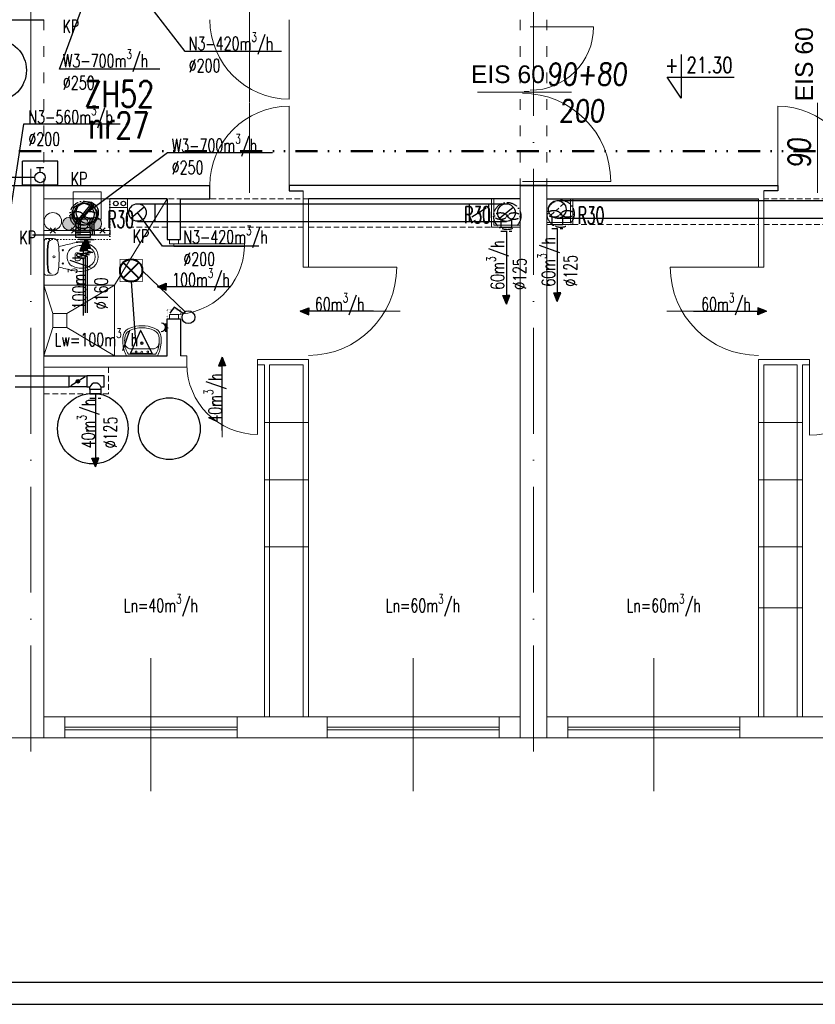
# Model space of a CAD drawing. Header units: millimetres. Extents: x -6513 to 30474, y -6915 to 65597.
# Tile 233 of 256: x 4080 to 4982, y 25134 to 26250. Entities that reach past the tile are written whole.
import ezdxf

# ---------------------------------------------------------------- set-up
doc = ezdxf.new("R2010")
doc.units = ezdxf.units.MM
for name, pattern in [('ACAD_ISO03W100', [30, 12, -18]), ('ACAD_ISO10W100', [18, 12, -3, 0, -3]), ('DASHED', [19.05, 12.7, -6.35]), ('DIVIDE2', [0.625, 0.25, -0.125, 0, -0.125, 0, -0.125]), ('DOT', [6.35, 0, -6.35])]:
    doc.linetypes.add(name, pattern=pattern)
doc.layers.get('0').update_dxf_attribs({"color": 8})
for name, color, linetype, lineweight in [('A-opis', 8, 'Continuous', 25), ('A_cienka', 8, 'Continuous', 5), ('A_linia przekroj', 8, 'Continuous', 25), ('A_opisy', 8, 'Continuous', 13), ('A_osie', 8, 'ACAD_ISO10W100', 5), ('A_przerywana', 8, 'ACAD_ISO03W100', 5), ('A_widok', 8, 'Continuous', 13), ('CH-KS-WEWN-PION', 8, 'Continuous', 20), ('CH-KS-WEWN-PION-NR', 8, 'Continuous', 25), ('CH-W-WEWN-INOX-PION', 8, 'Continuous', 20), ('CH-W-WEWN-INOX-PION-NR', 8, 'Continuous', 25), ('CH-W-WEWN-PPOŻ-PION-NR', 8, 'Continuous', 25), ('CH-W-WEWN-PPOŻ-PRZEWÓD', 8, 'DIVIDE2', 50), ('CH-W-WEWN-PPOŻ-WEWN-HP-NR', 8, 'Continuous', 25), ('CH-W-WEWN-PPOŻ-WEWN-HP-SZAFKA', 8, 'Continuous', 25), ('cieńkie', 8, 'Continuous', 9), ('DB-WM-nawiew-opis', 8, 'Continuous', 25), ('DB-WM-nawiew-opis-odnośnik', 8, 'Continuous', 30), ('DB-WM-wywiew-opis', 8, 'Continuous', 25), ('DB-WM-wywiew-opis-odnośnik', 8, 'Continuous', 30), ('DB_WM_nawiew', 8, 'Continuous', 30), ('DB_WM_wywiew', 8, 'Continuous', 30), ('DB_WM_ścianka nowa', 8, 'Continuous', 25), ('E_gniazda wtykowe', 1, 'Continuous', 30), ('E_oświetlenie', 1, 'Continuous', 30), ('E_technologia', 1, 'ACAD_ISO10W100', 30), ('noew ściany archwig', 8, 'Continuous', 9), ('R-TABELKA', 8, 'Continuous', 25), ('snitarne archwig nowe', 8, 'Continuous', 9), ('Stolarka ARCHWIG', 8, 'Continuous', 5), ('widokowe ARCHWIG', 8, 'Continuous', 5), ('wyburzenia', 8, 'DOT', 20), ('Ściany ARCHWIG', 8, 'Continuous', 30)]:
    doc.layers.add(name, color=color, linetype=linetype, lineweight=lineweight)
doc.layers.add('DB_WM_nawiew-opis', color=8, linetype='Continuous')
doc.styles.add('ROMA', font='romans.shx', dxfattribs={"width": 0.75})
doc.styles.add('ROMANSS', font='romans.shx', dxfattribs={"width": 0.8, "oblique": 5})
doc.styles.add('SIMPLEX7', font='SIMPLEX.SHX', dxfattribs={"width": 0.75, "oblique": 10})
doc.styles.add('SIMPLEXD', font='SIMPLEX.SHX', dxfattribs={"width": 0.6})
doc.styles.get("Standard").update_dxf_attribs({"font": 'txt.shx', "width": 0.9})
doc.styles.add('tabelka', font='ARIAL.TTF')

# ---------------------------------------------------------------- blocks, each defined once
blk = doc.blocks.new('drzwi schem')
at = {"color": 252, "ltscale": 10}
blk.add_line((0.5, -0.093), (0.5, 1.04), dxfattribs=at)
at = {"color": 252}
blk.add_line((0, 0), (0, 1), dxfattribs=at)
blk.add_arc((0, 0), 1, 0, 90, dxfattribs=at)
blk = doc.blocks.new('klop oli 2')
at = {"layer": 'snitarne archwig nowe', "color": 252}
for p, q in [((0, 17.2), (0, 0)), ((3.8, 20.9), (10.5, 20.9)), ((0, -17.2), (0, 0)), ((3.8, 0), (3.8, 1)), ((3.8, 0), (3.8, -1)), ((38.9, 4.5), (37, 4.5)), ((38.9, -4.5), (37, -4.5)), ((3.8, -20.9), (10.5, -20.9))]:
    blk.add_line(p, q, dxfattribs=at)
for centre, radius in [((11.5, 0), 1.27), ((11.5, 0), 1.27), ((21.6, 7.5), 0.706), ((21.6, -7.5), 0.706)]:
    blk.add_circle(centre, radius, dxfattribs=at)
for centre, radius, start, end in [((3.8, 17.2), 3.76, 90, 180), ((144.9, 0), 141.2, 173.7281, 180), ((144.9, 0), 140.5, 173.6694, 180), ((8.4, 15), 3.76, 90, 173.7281), ((9, 15.1), 3.76, 100.2428, 173.7859), ((10.5, 14.9), 6.02, 6.7931, 90), ((-114.7, 0), 132.1, 0, 6.7931), ((80, -215.2), 235.3, 101.5744, 105.544), ((43.1, -10.6), 23.5, 101.6195, 117.4027), ((44.8, -39.8), 56.5, 94.3794, 102.2907), ((42.4, -7.4), 20.3, 60.8839, 101.6195), ((41.4, -8), 24.5, 51.2869, 92.3028), ((144.9, 0), 141.2, 180, 186.2719), ((144.9, 0), 140.5, 180, 186.3306), ((-114.7, 0), 132.1, 353.2069, 0), ((43.3, 0), 16.9, 173.7581, 180), ((43.3, 0), 16.9, 180, 186.2419), ((37.3, 0.7), 10.9, 117.4027, 173.7581), ((63.6, 0), 28.2, 173.3508, 180), ((63.6, 0), 28.2, 180, 186.6492), ((37, 3.1), 1.41, 90, 173.3508), ((38.9, 1.7), 2.82, 36.8699, 90), ((36.6, 0), 5.65, 0, 36.8699), ((36.6, 0), 5.65, 323.1301, 0), ((46.6, 0), 11.8, 0, 60.8839), ((46.6, 0), 11.8, 299.1161, 0), ((46.6, 0), 15.1, 0, 47.5638), ((46.6, 0), 15.1, 312.4362, 0), ((37.3, -0.7), 10.9, 186.2419, 242.5973), ((43.1, 10.6), 23.5, 242.5973, 258.3805), ((37, -3.1), 1.41, 186.6492, 270), ((42.4, 7.4), 20.3, 258.3805, 299.1161), ((38.9, -1.7), 2.82, 270, 323.1301), ((41.4, 8), 24.5, 267.6972, 308.7131), ((3.8, -17.2), 3.76, 180, 270), ((8.4, -15), 3.76, 186.2719, 270), ((9, -15.1), 3.76, 186.2141, 259.7572), ((10.5, -14.9), 6.02, 270, 353.2069), ((80, 215.2), 235.3, 254.456, 258.4256), ((44.8, 39.8), 56.5, 257.7093, 265.6206)]:
    blk.add_arc(centre, radius, start, end, dxfattribs=at)
blk = doc.blocks.new('umywalka oli2')
at = {"layer": 'snitarne archwig nowe', "color": 252}
for p, q in [((0, 17.6), (0, 0)), ((2, 15.4), (2, 0)), ((20.9, 21.6), (13.7, 21.6)), ((0, 0), (0, -17.6)), ((2, 0), (2, -15.4)), ((7.9, 0), (7.9, 10.8)), ((7.9, -10.8), (7.9, 0)), ((13.7, -21.6), (20.9, -21.6))]:
    blk.add_line(p, q, dxfattribs=at)
for centre, radius in [((4.1, 0), 1.11), ((4.5, 6.6), 0.994), ((14.5, 0), 1.48), ((14.5, 0), 0.946), ((4.5, -6.6), 0.994)]:
    blk.add_circle(centre, radius, dxfattribs=at)
for centre, radius, start, end in [((15.6, -9.9), 31.5, 93.3155, 119.5931), ((14.2, -1.1), 20.5, 88.5847, 126.5008), ((15.3, 12), 7.48, 91.7023, 188.8292), ((17.3, -1.9), 21.5, 82.9063, 97.0937), ((20.4, 10.2), 9.2, 23.1986, 92.7468), ((20.2, 9.5), 12.2, 20.9395, 86.4287), ((-1.2, 0), 33.1, 360, 24.6987), ((-3.2, 0), 37.4, 360, 21.6896), ((-1.2, 0), 33.1, 335.3013, 0), ((-3.2, 0), 37.4, 338.3104, 0), ((15.3, -12), 7.48, 171.1708, 268.2977), ((15.6, 9.9), 31.5, 240.4069, 266.6845), ((14.2, 1.1), 20.5, 233.4992, 271.4153), ((17.3, 1.9), 21.5, 262.9063, 277.0937), ((20.4, -10.2), 9.2, 267.2532, 336.8014), ((20.2, -9.5), 12.2, 273.5713, 339.0605)]:
    blk.add_arc(centre, radius, start, end, dxfattribs=at)
blk = doc.blocks.new('A$C2355049C')
at = {"layer": 'DB-WM-nawiew-opis-odnośnik'}
h = blk.add_hatch(color=256, dxfattribs=at)
h.paths.add_polyline_path([(0, -9.8), (3.9, -9.8), (0, 0)])
h.paths.add_polyline_path([(0, 0), (-3.9, -9.8), (0, -9.8)])
at = {"layer": 'DB-WM-nawiew-opis-odnośnik', "flags": 128}
for points in [[(0, 0), (-3.9, -9.8), (0, -9.8)], [(0, -82.9), (0, 0)], [(0, 0), (3.9, -9.8), (0, -9.8)]]:
    blk.add_lwpolyline(points, dxfattribs=at)
blk = doc.blocks.new('A$C620C4C60')
at = {"layer": 'DB-WM-wywiew-opis-odnośnik'}
h = blk.add_hatch(color=256, dxfattribs=at)
h.paths.add_polyline_path([(0, 0), (9.8, 3.9), (9.8, 0)])
h.paths.add_polyline_path([(9.8, 0), (9.8, -3.9), (0, 0)])
at = {"layer": 'DB-WM-wywiew-opis-odnośnik', "flags": 128}
for points in [[(0, 0), (9.8, 3.9), (9.8, 0)], [(0, 0), (12.1, 0)], [(0, 0), (9.8, -3.9), (9.8, 0)], [(12.1, 0), (14.4, -6.5), (16.6, 6.4), (18.9, 0)], [(18.9, 0), (82.9, 0)]]:
    blk.add_lwpolyline(points, dxfattribs=at)
blk = doc.blocks.new('raster')
at = {"layer": 'E_oświetlenie', "lineweight": 40}
for p, q in [((-21.2, 21.2), (21.2, -21.2)), ((21.2, 21.2), (-21.2, -21.2))]:
    blk.add_line(p, q, dxfattribs=at)
at = {"layer": 'E_oświetlenie', "const_width": 2}
blk.add_lwpolyline([(-30, -30), (30, -30), (30, 30), (-30, 30)], close=True, dxfattribs=at)
at = {"layer": 'E_oświetlenie', "lineweight": 40}
blk.add_circle((0, 0), 30, dxfattribs=at)
blk = doc.blocks.new('gw1')
at = {"layer": 'E_gniazda wtykowe'}
for p, q in [((99083.8, 55839.3), (99080.1, 55839.3)), ((99083.8, 55833.1), (99083.8, 55845.4))]:
    blk.add_line(p, q, dxfattribs=at)
blk.add_arc((99089.8, 55839), 6.04, 87.7958, 267.7958, dxfattribs=at)

msp = doc.modelspace()

# ---------------------------------------------------------------- hatches: boundary and pattern name
at = {"layer": 'CH-W-WEWN-INOX-PION'}
h = msp.add_hatch(color=256, dxfattribs=at)
h.paths.add_polyline_path([(4136.038, 26011.576, -0.41806339), (4128.767, 26018.752, -0.41806339), (4136.038, 26025.927)])
h.paths.add_polyline_path([(4136.038, 26025.927, -0.41037418), (4143.12, 26018.752, -0.41037418), (4136.038, 26011.576)])
h = msp.add_hatch(color=256, dxfattribs=at)
h.paths.add_polyline_path([(4151.038, 26011.576, -0.41806339), (4143.767, 26018.752, -0.41806339), (4151.038, 26025.927)])
h.paths.add_polyline_path([(4151.038, 26025.927, -0.41037418), (4158.12, 26018.752, -0.41037418), (4151.038, 26011.576)])
h = msp.add_hatch(color=256, dxfattribs=at)
h.paths.add_polyline_path([(4166.038, 26011.576, -0.41806339), (4158.767, 26018.752, -0.41806339), (4166.038, 26025.927)])
h.paths.add_polyline_path([(4166.038, 26025.927, -0.41037418), (4173.12, 26018.752, -0.41037418), (4166.038, 26011.576)])
at = {"layer": 'DB_WM_nawiew'}
h = msp.add_hatch(color=256, dxfattribs=at)
edge = h.paths.add_edge_path()
edge.add_arc((4600.699, 26031.315), 2, 0, 360)
h = msp.add_hatch(color=256, dxfattribs=at)
edge = h.paths.add_edge_path()
edge.add_arc((4146.159, 25840.103), 2, 0, 360)

# ---------------------------------------------------------------- linework, layer by layer
at = {"layer": 'A-opis', "color": 9, "ltscale": 0.1}
for p, q in [((4829.93, 26210.484), (4829.93, 26161.255)), ((4829.93, 26161.255), (4814.098, 26184.835)), ((4814.098, 26184.835), (4889.997, 26184.835))]:
    msp.add_line(p, q, dxfattribs=at)
at = {"layer": 'A_cienka', "ltscale": 10}
for p, q in [((4657.748, 26168.803), (4651.842, 26168.803)), ((4229.054, 25375.663), (4229.054, 25526.46)), ((4526.054, 25375.663), (4526.054, 25526.46)), ((4799.054, 25375.663), (4799.054, 25526.46))]:
    msp.add_line(p, q, dxfattribs=at)
at = {"layer": 'A_cienka'}
for p, q in [((4407.554, 25793.357), (4357.554, 25793.357)), ((4917.554, 25793.357), (4967.554, 25793.357)), ((4407.554, 25728.548), (4357.554, 25728.548)), ((4917.554, 25728.548), (4967.554, 25728.548)), ((4407.554, 25652.467), (4357.554, 25652.467)), ((4917.554, 25652.467), (4967.554, 25652.467)), ((4917.554, 25583.43), (4967.554, 25583.43)), ((4107.554, 25460.062), (4647.554, 25460.062)), ((4677.554, 25460.062), (5217.554, 25460.062)), ((4326.554, 25448.062), (4131.554, 25448.062)), ((4326.554, 25445.062), (4131.554, 25445.062)), ((4428.554, 25448.062), (4623.554, 25448.062)), ((4428.554, 25445.062), (4623.554, 25445.062)), ((4896.554, 25448.062), (4701.554, 25448.062)), ((4896.554, 25445.062), (4701.554, 25445.062)), ((-2776.446, 25436.062), (7544.554, 25436.062))]:
    msp.add_line(p, q, dxfattribs=at)
at = {"layer": 'A_linia przekroj'}
for p, q in [((3889.339, 26250.062), (4107.554, 26250.062)), ((3889.339, 26062.062), (4295.768, 26062.062)), ((4295.768, 26047.062), (4295.768, 26062.062)), ((4677.554, 26062.062), (4385.768, 26062.062)), ((4385.768, 26062.062), (4385.768, 26056.062)), ((4647.554, 26062.062), (4939.339, 26062.062)), ((4939.339, 26062.062), (4939.339, 26056.062)), ((4262.554, 26047.062), (4295.768, 26047.062)), ((4385.768, 26056.062), (4401.554, 26056.062)), ((4647.554, 26047.062), (4407.554, 26047.062)), ((4677.554, 26047.062), (4917.554, 26047.062)), ((4939.339, 26056.062), (4923.554, 26056.062))]:
    msp.add_line(p, q, dxfattribs=at)
at = {"layer": 'A_osie', "ltscale": 10}
for p, q in [((4092.744, 25420.619), (4092.744, 27172.678)), ((4662.744, 25420.619), (4662.744, 27172.678)), ((4662.744, 25420.619), (4662.744, 27172.678)), ((4662.744, 25420.619), (4662.744, 27172.678))]:
    msp.add_line(p, q, dxfattribs=at)
at = {"layer": 'A_przerywana'}
for p, q in [((4107.554, 26250.062), (4107.554, 26062.062)), ((4647.554, 26250.062), (4647.554, 26062.062)), ((4647.554, 26250.062), (4647.554, 26062.062)), ((4677.554, 26250.062), (4677.554, 26062.062)), ((4677.554, 26250.062), (4677.554, 26062.062))]:
    msp.add_line(p, q, dxfattribs=at)
at = {"layer": 'A_przerywana', "linetype": 'DASHED', "ltscale": 0.5}
for p, q in [((4220.39, 26047.062), (4615.054, 26047.062)), ((5062.554, 26047.062), (4923.554, 26047.062)), ((4247.554, 26014.984), (4202.554, 26014.921)), ((4707.054, 26018.062), (4917.554, 26018.062)), ((4923.554, 26018.062), (5062.554, 26018.062)), ((4180.859, 25856.062), (4180.859, 25826.103)), ((4180.859, 25826.103), (4107.554, 25826.103))]:
    msp.add_line(p, q, dxfattribs=at)
at = {"layer": 'A_przerywana', "linetype": 'ByBlock'}
for p, q in [((4615.054, 26015.062), (4615.054, 26047.062)), ((4617.554, 26017.062), (4617.554, 26047.062)), ((4704.554, 26020.062), (4704.554, 26047.271)), ((4707.054, 26018.062), (4707.054, 26047.271)), ((4647.554, 26014.921), (4615.054, 26014.921)), ((4647.554, 26017.062), (4617.554, 26017.062)), ((4677.554, 26020.062), (4704.554, 26020.062)), ((4677.554, 26018.062), (4707.054, 26018.062))]:
    msp.add_line(p, q, dxfattribs=at)
at = {"layer": 'A_przerywana', "linetype": 'DASHED', "ltscale": 0.5}
for points in [[(4202.554, 26037.062), (4202.554, 26014.921)], [(4262.554, 26014.987), (4401.554, 26015.016)], [(4407.554, 26015.018), (4615.054, 26015.062)]]:
    msp.add_lwpolyline(points, dxfattribs=at)
at = {"layer": 'A_widok', "ltscale": 5}
for p, q in [((4658.633, 26242.028), (4730.633, 26242.028)), ((4599.108, 26167.792), (4705.809, 26167.792)), ((4107.554, 25436.062), (4107.554, 26062.062)), ((4647.554, 25436.062), (4647.554, 26062.062)), ((4650.154, 26066.663), (4750.154, 26066.663)), ((4677.554, 25436.062), (4677.554, 26062.062)), ((4401.554, 26056.062), (4401.554, 25969.646)), ((4407.554, 26047.062), (4407.554, 25969.646)), ((4917.554, 26047.062), (4917.554, 25969.646)), ((4923.554, 26056.062), (4923.554, 25969.646)), ((4401.554, 25969.646), (4407.554, 25969.646)), ((4917.554, 25969.646), (4923.554, 25969.646)), ((4269.647, 25869.062), (4262.554, 25869.062)), ((4269.647, 25869.062), (4269.647, 25856.062)), ((4407.554, 25865.062), (4349.647, 25865.062)), ((4349.647, 25865.062), (4349.647, 25859.062)), ((4357.554, 25859.062), (4349.647, 25859.062)), ((4357.554, 25460.062), (4357.554, 25859.062)), ((4363.554, 25460.062), (4363.554, 25859.062)), ((4401.554, 25859.062), (4363.554, 25859.062)), ((4401.554, 25460.062), (4401.554, 25859.062)), ((4407.554, 25460.062), (4407.554, 25865.062)), ((4917.554, 25460.062), (4917.554, 25865.062)), ((4917.554, 25865.062), (4975.46, 25865.062)), ((4923.554, 25460.062), (4923.554, 25859.062)), ((4923.554, 25859.062), (4961.554, 25859.062)), ((4961.554, 25460.062), (4961.554, 25859.062)), ((4967.554, 25460.062), (4967.554, 25859.062)), ((4967.554, 25859.062), (4975.46, 25859.062)), ((4975.46, 25859.062), (4975.46, 25865.062)), ((4269.647, 25856.062), (4107.554, 25856.062)), ((4107.554, 25436.062), (4077.554, 25436.062)), ((4647.554, 25436.062), (4677.554, 25436.062))]:
    msp.add_line(p, q, dxfattribs=at)
for points in [[(4107.554, 25460.062), (4131.554, 25460.062), (4131.554, 25436.062), (4107.554, 25436.062)], [(4326.554, 25436.062), (4428.554, 25436.062), (4428.554, 25460.062), (4326.554, 25460.062)], [(4647.554, 25460.062), (4623.554, 25460.062), (4623.554, 25436.062), (4647.554, 25436.062)], [(4677.554, 25460.062), (4701.554, 25460.062), (4701.554, 25436.062), (4677.554, 25436.062)], [(4896.554, 25436.062), (4998.554, 25436.062), (4998.554, 25460.062), (4896.554, 25460.062)]]:
    msp.add_lwpolyline(points, close=True, dxfattribs=at)
for centre, radius, start, end in [((4658.633, 26242.028), 72, 270, 0), ((4650.154, 26066.663), 100, 0, 90)]:
    msp.add_arc(centre, radius, start, end, dxfattribs=at)
at = {"layer": 'CH-KS-WEWN-PION', "extrusion": (-1.29885e-05, -7.54363e-06, 1)}
msp.add_circle((4117.8, 26021.512, -0.25), 9.967, dxfattribs=at)
at = {"layer": 'CH-KS-WEWN-PION-NR', "extrusion": (-1.29885e-05, -7.54363e-06, 1)}
msp.add_circle((4163.143, 25786.562, -0.249), 40, dxfattribs=at)
at = {"layer": 'CH-W-WEWN-INOX-PION'}
for centre in [(4135.944, 26018.752), (4150.944, 26018.752), (4165.944, 26018.752)]:
    msp.add_circle(centre, 7.176, dxfattribs=at)
at = {"layer": 'CH-W-WEWN-INOX-PION-NR', "ltscale": 10, "extrusion": (-1.29885e-05, -7.54363e-06, 1)}
msp.add_circle((4249.842, 25786.562, -0.25), 35, dxfattribs=at)
at = {"layer": 'CH-W-WEWN-PPOŻ-PION-NR', "ltscale": 10, "extrusion": (-1.29885e-05, -7.54363e-06, 1)}
msp.add_circle((4052.86, 26192.793, -0.25), 35, dxfattribs=at)
at = {"layer": 'CH-W-WEWN-PPOŻ-PRZEWÓD', "ltscale": 100}
msp.add_line((-1626.274, 26100.933), (5850.073, 26100.933, 0), dxfattribs=at)
at = {"layer": 'CH-W-WEWN-PPOŻ-WEWN-HP-SZAFKA', "ltscale": 10}
for p, q in [((4083.318, 26062.584, 0), (4083.318, 26089.584, 0)), ((4123.318, 26089.584, 0), (4083.318, 26089.584, 0)), ((4099.378, 26082.546, 0), (4107.617, 26082.546, 0)), ((4103.318, 26077.181, 0), (4103.318, 26082.546, 0)), ((4123.318, 26062.584, 0), (4123.318, 26089.584, 0)), ((4097.396, 26071.259, 0), (4068.786, 26071.259, 0)), ((4123.318, 26062.584, 0), (4083.318, 26062.584, 0))]:
    msp.add_line(p, q, dxfattribs=at)
msp.add_circle((4103.318, 26071.259, 0), 5.923, dxfattribs=at)
at = {"layer": 'cieńkie'}
for p, q in [((4140.777, 26055.062), (4172.777, 26055.062)), ((4140.777, 26024.062), (4140.777, 26055.062)), ((4143.277, 26055.062), (4170.277, 26055.062)), ((4172.777, 26055.062), (4172.777, 26024.062)), ((4172.777, 26024.062), (4172.777, 26038.062)), ((4140.777, 26024.062), (4154.777, 26024.062)), ((4172.777, 26024.062), (4140.777, 26024.062)), ((4149.777, 26024.062), (4163.777, 26024.062))]:
    msp.add_line(p, q, dxfattribs=at)
at = {"layer": 'DB-WM-nawiew-opis'}
for points in [[(4377.15, 26213.855), (4267.718, 26213.855), (4216.263, 26280.875)], [(4194.285, 26131.753), (4084.466, 26131.756), (4061.368, 25980.643)], [(4351.378, 25993.54), (4241.946, 25993.54), (4213.828, 26031.484)]]:
    msp.add_lwpolyline(points, dxfattribs=at)
at = {"layer": 'DB-WM-wywiew-opis'}
for points in [[(4239.005, 26194.125), (4125.261, 26194.125), (4156.932, 26280.432)], [(4366.819, 26099.309), (4247.914, 26099.309), (4156.932, 26031.434)]]:
    msp.add_lwpolyline(points, dxfattribs=at)
at = {"layer": 'DB_WM_nawiew'}
for points in [[(4206.217, 26024.997), (4221.438, 26037.971)], [(4213.828, 26041.421), (4631.867, 26041.421)], [(4233.828, 26021.421), (4233.828, 26041.421)], [(4589.867, 26041.417), (4589.867, 26021.416)], [(4608.927, 26036.458), (4592.806, 26026.383)], [(4611.867, 26021.419), (4611.867, 26041.419)], [(4624.054, 26025.178), (4639.679, 26037.663)], [(4689.554, 26045.062), (5068.554, 26045.062)], [(4625.617, 26023.614), (4625.617, 26014.921), (4638.117, 26014.921), (4638.117, 26023.614)], [(4683.304, 26027.255), (4683.304, 26018.055), (4695.804, 26018.055), (4695.804, 26027.255)], [(4689.554, 26025.062), (5068.554, 26025.062)], [(4213.828, 26021.421), (4631.867, 26021.421)], [(4074.948, 25846.353), (4136.159, 25846.353)], [(4156.159, 25833.853), (4136.159, 25833.853), (4136.159, 25846.353), (4156.159, 25846.353)], [(4154.388, 25845.246), (4138.267, 25835.17)], [(4175.859, 25846.353), (4156.159, 25846.353), (4156.159, 25833.853), (4159.759, 25833.853)], [(4172.259, 25833.853), (4175.859, 25833.853), (4175.859, 25846.353)], [(4074.948, 25833.853), (4136.159, 25833.853)], [(4172.259, 25833.853), (4172.259, 25831.103), (4159.759, 25831.103), (4159.759, 25833.853)], [(4159.759, 25831.103), (4159.759, 25826.103)], [(4159.759, 25826.103), (4172.259, 25826.103)], [(4172.259, 25831.103), (4172.259, 25826.103)]]:
    msp.add_lwpolyline(points, dxfattribs=at)
at = {"layer": 'DB_WM_nawiew', "linetype": 'ACAD_ISO03W100'}
for points in [[(4687.856, 26033.568), (4691.162, 26036.497)], [(4693.165, 26038.271), (4697.034, 26041.698)], [(4682.063, 26028.437), (4686.127, 26032.036)]]:
    msp.add_lwpolyline(points, dxfattribs=at)
at = {"layer": 'DB_WM_nawiew', "linetype": 'DASHED', "ltscale": 0.5}
for points in [[(4683.305, 26013.584), (4695.805, 26013.584)], [(4625.618, 26010.449), (4638.118, 26010.449)], [(4172.259, 25826.103), (4159.759, 25826.103)], [(4159.759, 25821.103), (4172.259, 25821.103)]]:
    msp.add_lwpolyline(points, dxfattribs=at)
at = {"layer": 'DB_WM_nawiew'}
for centre, radius in [((4213.828, 26031.484), 9.937), ((4146.159, 25840.103), 2)]:
    msp.add_circle(centre, radius, dxfattribs=at)
at = {"layer": 'DB_WM_nawiew', "color": 1}
for centre in [(4631.867, 26031.421), (4689.554, 26035.062)]:
    msp.add_circle(centre, 10, dxfattribs=at)
at = {"layer": 'DB_WM_nawiew'}
msp.add_arc((4166.009, 25831.623), 6.636, 19.636833, 160.363167, dxfattribs=at)
at = {"layer": 'DB_WM_wywiew'}
for points in [[(4143.756, 26019.663), (4159.622, 26038.978)], [(4146.608, 26019.981), (4162.475, 26039.296)], [(4148.999, 26021.776), (4164.866, 26041.092)], [(4144.033, 26019.885), (4144.033, 26009.085), (4160.033, 26009.085), (4160.033, 26019.885)], [(4146.541, 26020.034), (4146.541, 26011.409), (4162.541, 26011.409), (4162.541, 26020.034)], [(4148.777, 26021.862), (4148.777, 26011.062), (4164.777, 26011.062), (4164.777, 26021.862)], [(4160.033, 26009.085), (4160.033, 26003.081), (4144.033, 26003.081), (4144.033, 26009.085)], [(4162.541, 26011.409), (4162.541, 26006.065), (4146.541, 26006.065), (4146.541, 26011.409)], [(4164.777, 26011.062), (4164.777, 26005.718), (4148.777, 26005.718), (4148.777, 26011.062)], [(4160.317, 25997.848), (4144.317, 25997.848)], [(4162.541, 26000.876), (4146.541, 26000.876)], [(4164.777, 26000.718), (4148.777, 26000.718)]]:
    msp.add_lwpolyline(points, dxfattribs=at)
at = {"layer": 'DB_WM_wywiew', "color": 1}
for centre in [(4152.033, 26029.479), (4154.541, 26029.639), (4156.777, 26031.562)]:
    msp.add_circle(centre, 12.5, dxfattribs=at)
at = {"layer": 'DB_WM_ścianka nowa'}
for points in [[(4114.662, 26008.267), (4120.652, 26014.169)], [(4114.662, 26014.169), (4120.652, 26008.267)], [(4139.133, 26008.134), (4145.122, 26014.036)], [(4139.133, 26014.036), (4145.122, 26008.134)], [(4170.952, 26014.079), (4176.942, 26008.177)], [(4170.952, 26008.177), (4176.942, 26014.079)], [(4182.554, 26005.718), (4094.777, 26005.718)], [(4182.554, 26011.218), (4182.554, 26005.718)]]:
    msp.add_lwpolyline(points, dxfattribs=at)
at = {"layer": 'E_oświetlenie'}
for p, q in [((4219.14, 25965.861), (4267.608, 25918.979)), ((4206.54, 25953.261), (4211.408, 25884.986)), ((4255.265, 25924.144), (4250.564, 25917.367)), ((4265.557, 25917.003), (4255.265, 25924.144)), ((4217.03, 25897.835), (4205.787, 25872.137)), ((4217.03, 25897.835), (4230.57, 25871.782)), ((4205.787, 25872.137), (4230.57, 25871.782))]:
    msp.add_line(p, q, dxfattribs=at)
at = {"layer": 'E_oświetlenie', "const_width": 1.05}
msp.add_lwpolyline([(4230.57, 25871.782), (4217.03, 25897.835), (4205.787, 25872.137)], close=True, dxfattribs=at)
at = {"layer": 'E_oświetlenie'}
msp.add_circle((4271.516, 25912.87), 7.252, dxfattribs=at)
at = {"layer": 'E_technologia'}
for p, q in [((4151.452, 26030.187), (4153.856, 26027.407)), ((4153.856, 26030.187), (4151.452, 26027.407)), ((4631.632, 26028.889), (4634.036, 26026.11)), ((4634.036, 26028.889), (4631.632, 26026.11)), ((4692.154, 26031.436), (4694.558, 26028.657)), ((4694.558, 26031.436), (4692.154, 26028.657))]:
    msp.add_line(p, q, dxfattribs=at)
for centre in [(4152.654, 26028.797), (4632.834, 26027.499), (4693.356, 26030.046)]:
    msp.add_circle(centre, 15.427, dxfattribs=at)
for centre, start_param, end_param in [((4145.027, 26028.797), 3.54986568, 9.01650493), ((4160.281, 26028.797), 0.40827303, 5.87491228), ((4625.207, 26027.499), 3.54986568, 9.01650493), ((4640.461, 26027.499), 0.40827303, 5.87491228), ((4685.729, 26030.046), 3.54986568, 9.01650493), ((4700.983, 26030.046), 0.40827303, 5.87491228)]:
    msp.add_ellipse(centre, major_axis=(-7, 0), ratio=0.5, start_param=start_param, end_param=end_param, dxfattribs=at)
at = {"layer": 'noew ściany archwig'}
for p, q in [((4182.554, 26047.062), (4182.554, 26011.218)), ((4182.554, 26011.218), (4107.554, 26011.218))]:
    msp.add_line(p, q, dxfattribs=at)
at = {"layer": 'R-TABELKA'}
for p, q in [((-3011.084, 25159.133), (8302.828, 25159.133)), ((-3136.084, 25134.133), (8327.828, 25134.133))]:
    msp.add_line(p, q, dxfattribs=at)
at = {"layer": 'snitarne archwig nowe'}
for points in [[(4187.71, 25949.218), (4247.554, 26047.062)], [(4107.554, 25949.218), (4187.71, 25949.218), (4187.71, 25869.062)], [(4117.71, 25917.218), (4107.71, 25949.218)], [(4133.71, 25917.218), (4187.71, 25949.218)], [(4117.71, 25901.218), (4107.71, 25869.218)], [(4133.71, 25901.218), (4187.71, 25869.218)]]:
    msp.add_lwpolyline(points, dxfattribs=at)
msp.add_lwpolyline([(4117.71, 25901.218), (4133.71, 25901.218), (4133.71, 25917.218), (4117.71, 25917.218)], close=True, dxfattribs=at)
at = {"layer": 'Stolarka ARCHWIG'}
for p, q in [((4255.054, 25993.062), (4255.054, 25996.062)), ((4255.054, 25993.062), (4255.054, 25996.062)), ((4255.054, 25996.062), (4335.054, 25996.062)), ((4335.054, 25993.062), (4255.054, 25993.062)), ((4335.054, 25996.062), (4335.054, 25993.062))]:
    msp.add_line(p, q, dxfattribs=at)
for points in [[(4255.054, 26001.062), (4250.054, 26001.062), (4250.054, 25996.062), (4260.054, 25996.062), (4260.054, 26001.062), (4252.554, 26001.062)], [(4255.054, 26001.062), (4250.054, 26001.062), (4250.054, 25996.062), (4260.054, 25996.062), (4260.054, 26001.062), (4252.554, 26001.062)], [(4255.054, 25916.062), (4250.054, 25916.062), (4250.054, 25911.062), (4260.054, 25911.062), (4260.054, 25916.062), (4252.554, 25916.062)]]:
    msp.add_lwpolyline(points, dxfattribs=at)
msp.add_arc((4255.708, 25995.441), 79.382, 269.527921, 358.282698, dxfattribs=at)
at = {"layer": 'widokowe ARCHWIG'}
for p, q in [((4202.554, 26047.062), (4107.554, 26047.062)), ((4182.554, 26047.062), (4182.554, 26037.062)), ((4202.554, 26037.062), (4202.554, 26047.062)), ((4182.554, 26037.062), (4202.554, 26037.062))]:
    msp.add_line(p, q, dxfattribs=at)
at = {"layer": 'wyburzenia', "ltscale": 0.5}
for p, q in [((4182.554, 26047.062), (4182.554, 26001.062)), ((4182.554, 26001.062), (4107.554, 26001.062))]:
    msp.add_line(p, q, dxfattribs=at)
at = {"layer": 'wyburzenia', "ltscale": 0.2}
msp.add_lwpolyline([(4247.554, 25921.062), (4262.554, 25921.062), (4262.554, 25911.062), (4247.554, 25911.062)], close=True, dxfattribs=at)
at = {"layer": 'Ściany ARCHWIG'}
for p, q in [((4247.554, 26047.062), (4182.554, 26047.062)), ((4247.554, 26047.062), (4247.554, 26001.062)), ((4262.554, 26001.062), (4262.554, 26047.062)), ((4107.554, 26001.062), (4107.554, 25871.062)), ((4247.554, 26001.062), (4262.554, 26001.062)), ((4247.554, 26001.062), (4262.554, 26001.062)), ((4247.554, 26001.062), (4262.554, 26001.062)), ((4247.554, 26001.062), (4262.554, 26001.062)), ((4247.554, 26001.062), (4262.554, 26001.062)), ((4247.554, 25911.062), (4262.554, 25911.062)), ((4247.554, 25869.062), (4247.554, 25911.062)), ((4247.554, 25911.062), (4262.554, 25911.062)), ((4262.554, 25911.062), (4262.554, 25869.062)), ((4107.554, 25869.062), (4247.554, 25869.062))]:
    msp.add_line(p, q, dxfattribs=at)
for centre in [(4189.206, 26041.725), (4197.723, 26041.725)]:
    msp.add_circle(centre, 2.5, dxfattribs=at)

# ---------------------------------------------------------------- block references
at = {"layer": 'A_cienka'}
for p, xscale, yscale, zscale, rotation in [((4407.554, 25969.646), 100, 100, 100, 270), ((4917.554, 25969.646), -100, 100, 100, 89.99999999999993), ((4349.647, 25860.062), 80, 80, 80, 180), ((4975.46, 25859.062), -80, 80, 80, 180)]:
    msp.add_blockref('drzwi schem', p, dxfattribs=dict(at, xscale=xscale, yscale=yscale, zscale=zscale, rotation=rotation))
at = {"layer": 'A_widok', "ltscale": 5, "yscale": 90, "zscale": 90}
for p, xscale, rotation in [((4385.768, 26250.062), 90, 179.9999999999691), ((4385.768, 26062.062), -90, 359.9999999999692)]:
    msp.add_blockref('drzwi schem', p, dxfattribs=dict(at, xscale=xscale, rotation=rotation))
at = {"layer": 'A_widok', "ltscale": 5, "xscale": 90, "yscale": 90, "zscale": 90}
msp.add_blockref('drzwi schem', (4939.339, 26062.062), dxfattribs=at)
at = {"layer": 'DB_WM_nawiew'}
for p, rotation in [((4689.525, 25930.69), 180), ((4631.838, 25927.556), 180), ((4236.537, 25947.469), 90), ((4398.275, 25919.646), 90)]:
    msp.add_blockref('A$C2355049C', p, dxfattribs=dict(at, rotation=rotation))
at = {"layer": 'DB_WM_nawiew', "xscale": -1}
for p, rotation in [((4926.832, 25919.646), 270), ((4166.009, 25743.168), 180)]:
    msp.add_blockref('A$C2355049C', p, dxfattribs=dict(at, rotation=rotation))
msp.add_blockref('A$C2355049C', (4309.647, 25867.485), dxfattribs=at)
at = {"layer": 'DB_WM_wywiew', "xscale": -1}
for p, rotation in [((4152.317, 25997.848), 90), ((4154.541, 26000.876), 90), ((4156.777, 26000.718), 89.99999999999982)]:
    msp.add_blockref('A$C620C4C60', p, dxfattribs=dict(at, rotation=rotation))
at = {"layer": 'E_oświetlenie', "lineweight": 40, "xscale": 0.4199999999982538, "yscale": 0.4200000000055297, "zscale": 0.4199999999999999, "rotation": 180}
msp.add_blockref('raster', (4206.54, 25965.861), dxfattribs=at)
at = {"layer": 'E_oświetlenie', "xscale": 0.7875000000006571, "yscale": 0.7875000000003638, "zscale": 0.7874999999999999, "rotation": 178.7624398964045}
msp.add_blockref('gw1', (83205.578, 68178.967), dxfattribs=at)
at = {"layer": 'noew ściany archwig', "xscale": -1, "rotation": 270}
msp.add_blockref('umywalka oli2', (4218.807, 25869.018), dxfattribs=at)
at = {"layer": 'snitarne archwig nowe'}
msp.add_blockref('klop oli 2', (4107.554, 25981.261), dxfattribs=at)

# ---------------------------------------------------------------- texts
at = {"layer": 'A-opis', "ltscale": 0.1, "insert": (4811.795, 26207.766), "char_height": 18, "width": 174.55464, "attachment_point": 1, "style": 'ROMA'}
msp.add_mtext('+ 21.30', dxfattribs=at)
at = {"layer": 'A_cienka', "insert": (4677.638, 26200.965), "char_height": 25, "width": 141.48479, "attachment_point": 1, "style": 'ROMANSS'}
msp.add_mtext('90+80\\P 200', dxfattribs=at)
at = {"layer": 'A_cienka', "insert": (4951.273, 26068.096), "char_height": 25, "width": 87.84218, "attachment_point": 1, "rotation": 90, "style": 'ROMANSS'}
msp.add_mtext(' 90\\P200', dxfattribs=at)
at = {"layer": 'A_opisy', "insert": (4959.297, 26157.642), "char_height": 20, "width": 120.9841, "attachment_point": 1, "rotation": 90, "style": 'tabelka'}
msp.add_mtext('EIS 60', dxfattribs=at)
at = {"layer": 'A_opisy', "insert": (4591.646, 26198.243), "char_height": 20, "width": 238.41657, "attachment_point": 1, "style": 'tabelka'}
msp.add_mtext('EIS 60', dxfattribs=at)
at = {"layer": 'CH-W-WEWN-PPOŻ-WEWN-HP-NR', "ltscale": 10, "style": 'SIMPLEX7', "width": 0.75}
for s, p in [('ZH52', (4153.484, 26150.851, 0)), ('nr27', (4157.73, 26115.389, 0))]:
    msp.add_text(s, height=30, dxfattribs=at).set_placement(p)
at = {"layer": 'DB-WM-nawiew-opis', "char_height": 15, "width": 37.14159, "attachment_point": 1}
for s, insert in [('\\A1;{\\Fsimplex|c238;\\W0.7;N3-420m\\H0.7x;\\S3^ ;\\H1.4286x;/h\\P%%C200}', (4271.811, 26235.614)), ('\\A1;{\\Fsimplex|c238;\\W0.7;N3-560m\\H0.7x;\\S3^ ;\\H1.4286x;/h\\P%%C200}', (4090.082, 26152.404)), ('\\A1;{\\Fsimplex|c238;\\W0.7;N3-420m\\H0.7x;\\S3^ ;\\H1.4286x;/h\\P%%C200}', (4265.717, 26016.419)), ('\\A1;{\\Fsimplex|c238;\\W0.7;100m\\H0.7x;\\S3^ ;\\H1.4286x;/h}', (4253.032, 25968)), ('\\A1;{\\Fsimplex|c238;\\W0.7;60m\\H0.7x;\\S3^ ;\\H1.4286x;/h}', (4414.77, 25940.177)), ('\\A1;{\\Fsimplex|c238;\\W0.7;60m\\H0.7x;\\S3^ ;\\H1.4286x;/h}', (4852.576, 25940.177))]:
    msp.add_mtext(s, dxfattribs=dict(at, insert=insert))
at = {"layer": 'DB-WM-nawiew-opis', "char_height": 15, "width": 37.14159, "attachment_point": 1, "rotation": 90}
for s, insert in [('\\A1;{\\Fsimplex|c238;\\W0.7;60m\\H0.7x;\\S3^ ;\\H1.4286x;/h\\P%%C125}', (4666.944, 25947.541)), ('\\A1;{\\Fsimplex|c238;\\W0.7;60m\\H0.7x;\\S3^ ;\\H1.4286x;/h\\P%%C125}', (4609.257, 25943.9)), ('\\A1;{\\Fsimplex|c238;\\W0.7;40m\\H0.7x;\\S3^ ;\\H1.4286x;/h}', (4289.115, 25793.229)), ('\\A1;{\\Fsimplex|c238;\\W0.7;40m\\H0.7x;\\S3^ ;\\H1.4286x;/h\\P%%C125}', (4145.39, 25764.271))]:
    msp.add_mtext(s, dxfattribs=dict(at, insert=insert))
at = {"layer": 'DB-WM-wywiew-opis', "color": 1, "char_height": 15, "width": 37.14159, "attachment_point": 1}
for s, insert in [('\\A1;{\\Fsimplex|c238;\\W0.7;KP}', (4128.751, 26250.062)), ('\\A1;{\\Fsimplex|c238;\\W0.7;KP}', (4138.06, 26077.216)), ('\\A1;{\\Fsimplex|c238;\\W0.7;KP}', (4079.893, 26010.588)), ('{\\Fsimplex|c238;\\W0.7;KP}', (4208.142, 26012.202))]:
    msp.add_mtext(s, dxfattribs=dict(at, insert=insert))
at = {"layer": 'DB-WM-wywiew-opis', "char_height": 15, "width": 37.14159, "attachment_point": 1}
for s, insert in [('\\A1;{\\Fsimplex|c238;\\W0.7;W3-700m\\H0.7x;\\S3^ ;\\H1.4286x;/h\\P%%C250}', (4129.179, 26216.191)), ('\\A1;{\\Fsimplex|c238;\\W0.7;W3-700m\\H0.7x;\\S3^ ;\\H1.4286x;/h\\P%%C250}', (4252.553, 26120.138)), ('\\A1;{\\Fsimplex|c238;\\W0.7;Lw=100m\\H0.7x;\\S3^ ;\\H1.4286x;/h}', (4119.797, 25900.045))]:
    msp.add_mtext(s, dxfattribs=dict(at, insert=insert))
at = {"layer": 'DB-WM-wywiew-opis', "char_height": 15, "width": 37.14159, "attachment_point": 1, "rotation": 90}
for insert in [(4015.964, 25923.532), (4134.999, 25921.749)]:
    msp.add_mtext('\\A1;{\\Fsimplex|c238;\\W0.7;100m\\H0.7x;\\S3^ ;\\H1.4286x;/h\\P%%C160}', dxfattribs=dict(at, insert=insert))
at = {"layer": 'DB_WM_nawiew-opis', "char_height": 15, "width": 37.14159, "attachment_point": 1}
for s, insert in [('\\A1;{\\Fsimplex|c238;\\W0.7;Ln=40m\\H0.7x;\\S3^ ;\\H1.4286x;/h}', (4198.129, 25598.813)), ('\\A1;{\\Fsimplex|c238;\\W0.7;Ln=60m\\H0.7x;\\S3^ ;\\H1.4286x;/h}', (4495.129, 25598.813)), ('\\A1;{\\Fsimplex|c238;\\W0.7;Ln=60m\\H0.7x;\\S3^ ;\\H1.4286x;/h}', (4768.129, 25598.813))]:
    msp.add_mtext(s, dxfattribs=dict(at, insert=insert))
at = {"layer": 'E_technologia', "style": 'SIMPLEXD', "width": 0.6}
for p in [(4584.037, 26019.317), (4712.762, 26018.696), (4179.651, 26014.158)]:
    msp.add_text('R30', height=19.2, dxfattribs=at).set_placement(p)

doc.saveas('drawing.dxf')
